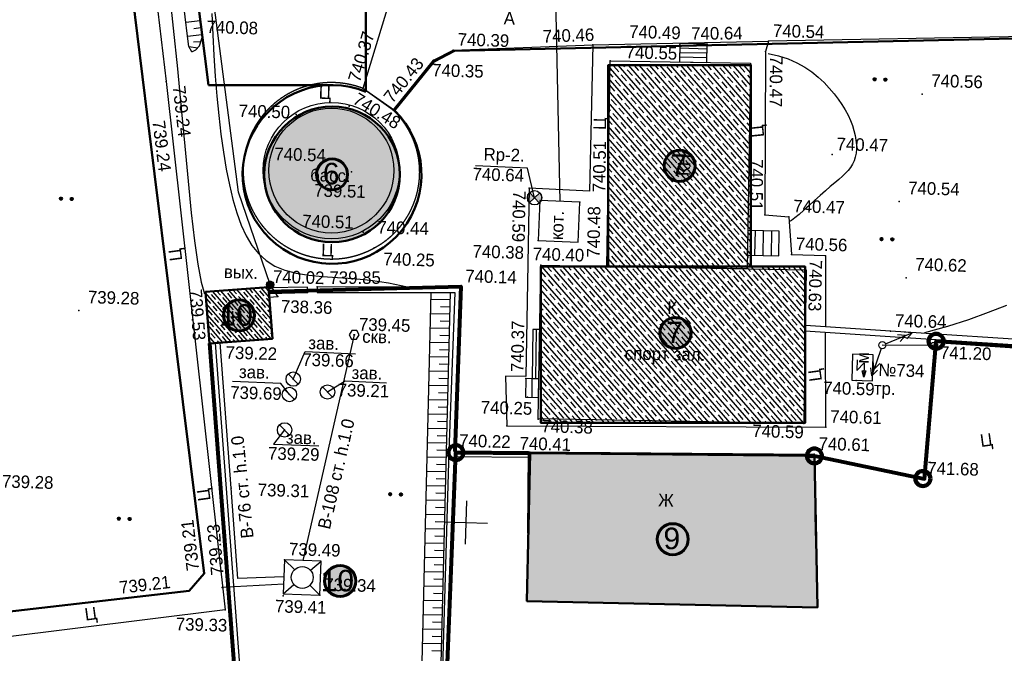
# Model space of a CAD drawing. Header units: millimetres. Extents: x -257011 to 237647566, y 2784933 to 6706507.
# Tile 233 of 256: x 10262422 to 10330901, y 4688121 to 4732218. Entities that reach past the tile are written whole.
import ezdxf

# ---------------------------------------------------------------- set-up
doc = ezdxf.new("R2010")
doc.units = ezdxf.units.MM
doc.header["$LTSCALE"] = 1000
doc.header["$PDMODE"] = 32
doc.header["$PDSIZE"] = 0.3
for name, pattern in [('Д_ТРОТ_ТРУБА', [3, 1.5, -1.5]), ('ДОРОГИ_СТРОЯЩ', [9, 8, -1]), ('Контура низ откосов  Штриховая 0.1-0.5 - - - - - - -', [0.6, 0.1, -0.5]), ('ОТКОС_НИЗ', [1.2, 0.2, -1])]:
    doc.linetypes.add(name, pattern=pattern)
for name, color, linetype in [('(001) Сетка', 92, 'Continuous'), ('(002) Рамка', 7, 'Continuous'), ('(003) Пункты', 7, 'Continuous'), ('(004) Точки рельефа', 7, 'Continuous'), ('(007) Здания', 7, 'Continuous'), ('(011) Колодцы', 7, 'Continuous'), ('(013) Газ', 40, 'ИК_Газопровод -------г--------'), ('(014) Водопровод', 5, 'ИК_Водопровод -------в--------'), ('(016) Кабель', 1, 'Continuous'), ('(022) Возд. Линии', 7, 'Continuous'), ('(025) Дорога', 7, 'Continuous'), ('(027) Гидрография', 7, 'Continuous'), ('(028) Гидротехн.', 7, 'Continuous'), ('(031) Горизонтали', 42, 'Continuous'), ('(035) Откосы', 7, 'Continuous'), ('(036) Растительность', 7, 'Continuous'), ('(040) Ограда', 7, 'Continuous')]:
    doc.layers.add(name, color=color, linetype=linetype)
doc.layers.add('(032) Горизонтали утолщенные', color=32, linetype='Continuous', lineweight=30)
doc.styles.add('BM-431', font='txt')
doc.styles.add('D-431', font='txt', dxfattribs={"width": 2})
doc.styles.add('P-131', font='txt')
doc.styles.add('Roman', font='romans')
doc.styles.add('S', font='txtwr', dxfattribs={"oblique": 15})
doc.styles.get("Standard").update_dxf_attribs({"font": 'ARIALN.TTF'})
doc.linetypes.add('FENCELINE2', pattern='A,6.35,-2.54,[132,ltypeshp.shx,S=2.54,R=0,X=-2.54,Y=0],-2.54,25.4', length=36.83)
doc.linetypes.add('KANALIS_K', pattern='A,1,["<",Standard,S=1.8,R=0,X=-0.9,Y=-0.9],3,-1,["К",Standard,S=1.8,R=0,X=-0.9,Y=-0.9],-1,10', length=16)
doc.linetypes.add('ИК_Водопровод -------в--------', pattern='A,9,-0.6,["В",Standard,S=1.2,R=0,X=0,Y=-0.6],-1.2', length=10.8)
doc.linetypes.add('ИК_Воздушка ------- --------', pattern='A,9,-0.6,["Z",Standard,S=1.2,R=70,X=0.6,Y=-0.65],-1', length=10.6)
doc.linetypes.add('ИК_Газопровод -------г--------', pattern='A,9,-0.6,["Г",Standard,S=1.2,R=0,X=0,Y=-0.6],-1.2', length=10.8)
doc.linetypes.add('ОГРАДА_БЕТ', pattern='A,4,["|",Standard,S=0.8,R=0,X=0,Y=-0.8],4', length=8)
doc.linetypes.add('ПОДПОРНАЯ СТЕНКА', pattern='A,2,["V",Standard,S=1.2,R=0,X=0,Y=-1.2],0.2,["V",Standard,S=0.8,R=0,X=0,Y=-0.8],0.25,["V",Standard,S=0.3,R=0,X=0,Y=-0.3],0.25', length=2.7)
pattern_1 = [(311, (0, -915322.9), (415.09027, 360.832466), []), (311, (-27.05, -915709.7), (415.09027, 360.832466), [550, -275])]

# ---------------------------------------------------------------- blocks, each defined once
blk = doc.blocks.new('I01171')
blk.add_line((-0.722283, 0.697501), (0.702286, -0.69785))
blk.add_circle((0, 0), 1)
at = {"color": 4, "style": 'S', "oblique": 15}
blk.add_attdef('Z', (1.616431, -1.093486), '', height=2, dxfattribs=at)
blk = doc.blocks.new('U295')
at = {"color": 3}
for p, q in [((-0.05, 0.1), (0.05, 0.1)), ((-0.05, 0), (-0.05, 0.1)), ((0.05, 0), (-0.05, 0)), ((0.05, 0.1), (0.05, 0))]:
    blk.add_line(p, q, dxfattribs=at)
blk.add_lwpolyline([(0.7, 0.05), (0.35, 0.656218), (-0.35, 0.656218), (-0.7, 0.05), (-0.35, -0.556218), (0.35, -0.556218)], close=True, dxfattribs=at)
at = {"color": 4, "style": 'S', "oblique": 15}
blk.add_attdef('Z', (1.328051, -0.575141), '', height=2, dxfattribs=at)
blk = doc.blocks.new('tr')
at = {"layer": '(016) Кабель', "color": 0}
for p, q in [((-0.49, 0.96), (-0.51, -0.54)), ((-0.51, -0.54), (0.51, 0.54)), ((0.51, 0.54), (0.48, -1.46)), ((0.48, -1.46), (0.24, -0.55)), ((0.24, -0.55), (0.74, -0.56)), ((0.74, -0.56), (0.48, -1.46))]:
    blk.add_line(p, q, dxfattribs=at)
blk = doc.blocks.new('STOLB')
at = {"layer": '(022) Возд. Линии'}
blk.add_circle((0, 0), 0.25, dxfattribs=at)
blk = doc.blocks.new('strela1')
at = {"layer": '(022) Возд. Линии'}
for p, q in [((-2, 0), (-1.5, 0.25)), ((0, 0), (-2, 0)), ((-2, 0), (-1.5, -0.25)), ((-1.5, 0), (-1, 0.25)), ((-1.5, 0), (-1, -0.25))]:
    blk.add_line(p, q, dxfattribs=at)
blk = doc.blocks.new('strela2')
at = {"layer": '(022) Возд. Линии'}
for p, q in [((0, 0), (2, 0)), ((1.5, 0), (1, 0.25)), ((1.5, 0), (1, -0.25)), ((2, 0), (1.5, 0.25)), ((2, 0), (1.5, -0.25))]:
    blk.add_line(p, q, dxfattribs=at)
blk = doc.blocks.new('*U1762')
at = {"layer": '(022) Возд. Линии'}
for name, p, rotation in [('strela2', (0.228, 0.102), 24.07915004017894), ('strela1', (-0.075, -0.241), 72.66695852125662)]:
    blk.add_blockref(name, p, dxfattribs=dict(at, rotation=rotation))
blk = doc.blocks.new('I00110')
h = blk.add_hatch(color=7)
edge = h.paths.add_edge_path()
edge.add_line((0, 0), (-0.71, 0.71))
edge.add_arc((0, 0), 1, 135, 225)
edge.add_line((-0.71, -0.71), (0, 0))
edge = h.paths.add_edge_path()
edge.add_line((0, 0), (0.71, -0.71))
edge.add_arc((0, 0), 1, 315, 405)
edge.add_line((0.71, 0.71), (0, 0))
at = {"color": 7}
for points in [[(0, 0), (-0.71, 0.71, 0.414214), (-0.71, -0.71)], [(0, 0), (0.71, -0.71, 0.414214), (0.71, 0.71)]]:
    blk.add_lwpolyline(points, format="xyb", close=True, dxfattribs=at)
blk.add_lwpolyline([(0.02, 0), (0.02, 0)], dxfattribs=at)
blk.add_circle((0, 0), 1)
at = {"color": 4, "linetype": 'Continuous', "style": 'S', "oblique": 15}
blk.add_attdef('G', (1.38, 0.22), '', height=2, dxfattribs=at)
at = {"color": 4, "style": 'S', "oblique": 15}
blk.add_attdef('Z', (1.48, -2.3), '', height=2, dxfattribs=at)
blk = doc.blocks.new('*X145')
at = {"color": 0}
for p, q in [((9.88, 5.48), (10.11, 5.48)), ((9.94, 5.49), (10.05, 5.49)), ((9.5, 5.08), (10.49, 5.08)), ((9.5, 5.07), (10.49, 5.07)), ((9.5, 5.06), (10.49, 5.06)), ((9.5, 5.05), (10.49, 5.05)), ((9.5, 5.04), (10.49, 5.04)), ((9.5, 5.03), (10.49, 5.03)), ((9.5, 5.02), (10.5, 5.02)), ((9.5, 5.01), (10.5, 5.01)), ((9.5, 5), (10.5, 5)), ((9.5, 4.99), (10.5, 4.99)), ((9.5, 4.98), (10.5, 4.98)), ((9.5, 4.97), (10.5, 4.97)), ((9.5, 4.96), (10.49, 4.96)), ((9.5, 4.95), (10.49, 4.95)), ((9.5, 4.94), (10.49, 4.94)), ((9.5, 4.93), (10.49, 4.93)), ((9.5, 4.92), (10.49, 4.92)), ((9.5, 4.91), (10.49, 4.91)), ((9.5, 4.9), (10.49, 4.9)), ((9.51, 5.12), (10.48, 5.12)), ((9.51, 5.11), (10.48, 5.11)), ((9.51, 5.1), (10.48, 5.1)), ((9.51, 5.09), (10.49, 5.09)), ((9.51, 4.89), (10.49, 4.89)), ((9.51, 4.88), (10.48, 4.88)), ((9.51, 4.87), (10.48, 4.87)), ((9.51, 4.86), (10.48, 4.86)), ((9.52, 5.16), (10.47, 5.16)), ((9.52, 5.15), (10.47, 5.15)), ((9.52, 5.14), (10.47, 5.14)), ((9.52, 5.13), (10.48, 5.13)), ((9.52, 4.85), (10.48, 4.85)), ((9.52, 4.84), (10.47, 4.84)), ((9.52, 4.83), (10.47, 4.83)), ((9.53, 5.18), (10.46, 5.18)), ((9.53, 5.17), (10.46, 5.17)), ((9.53, 4.82), (10.47, 4.82)), ((9.53, 4.81), (10.46, 4.81)), ((9.53, 4.8), (10.46, 4.8)), ((9.54, 5.2), (10.45, 5.2)), ((9.54, 5.19), (10.46, 5.19)), ((9.54, 4.79), (10.45, 4.79)), ((9.54, 4.78), (10.45, 4.78)), ((9.55, 5.22), (10.44, 5.22)), ((9.55, 5.21), (10.45, 5.21)), ((9.55, 4.77), (10.44, 4.77)), ((9.55, 4.76), (10.44, 4.76)), ((9.56, 5.24), (10.43, 5.24)), ((9.56, 5.23), (10.44, 5.23)), ((9.56, 4.75), (10.43, 4.75)), ((9.56, 4.74), (10.43, 4.74)), ((9.57, 5.26), (10.42, 5.26)), ((9.57, 5.25), (10.43, 5.25)), ((9.57, 4.73), (10.42, 4.73)), ((9.58, 5.27), (10.41, 5.27)), ((9.58, 4.72), (10.41, 4.72)), ((9.58, 4.71), (10.41, 4.71)), ((9.59, 5.29), (10.4, 5.29)), ((9.59, 5.28), (10.41, 5.28)), ((9.59, 4.7), (10.4, 4.7)), ((9.6, 5.3), (10.39, 5.3)), ((9.6, 4.69), (10.39, 4.69)), ((9.61, 5.31), (10.38, 5.31)), ((9.61, 4.68), (10.39, 4.68)), ((9.61, 4.67), (10.38, 4.67)), ((9.62, 5.32), (10.37, 5.32)), ((9.62, 4.66), (10.37, 4.66)), ((9.63, 5.33), (10.37, 5.33)), ((9.63, 4.65), (10.36, 4.65)), ((9.64, 5.34), (10.36, 5.34)), ((9.64, 4.64), (10.35, 4.64)), ((9.65, 5.35), (10.35, 5.35)), ((9.65, 4.63), (10.34, 4.63)), ((9.66, 5.36), (10.34, 5.36)), ((9.66, 4.62), (10.33, 4.62)), ((9.67, 5.37), (10.32, 5.37)), ((9.67, 4.61), (10.32, 4.61)), ((9.68, 5.38), (10.31, 5.38)), ((9.69, 5.39), (10.3, 5.39)), ((9.69, 4.6), (10.31, 4.6)), ((9.7, 4.59), (10.29, 4.59)), ((9.71, 5.4), (10.29, 5.4)), ((9.71, 4.58), (10.28, 4.58)), ((9.72, 5.41), (10.27, 5.41)), ((9.73, 4.57), (10.26, 4.57)), ((9.74, 5.42), (10.26, 5.42)), ((9.75, 5.43), (10.24, 5.43)), ((9.75, 4.56), (10.25, 4.56)), ((9.76, 4.55), (10.23, 4.55)), ((9.77, 5.44), (10.22, 5.44)), ((9.78, 4.54), (10.21, 4.54)), ((9.79, 5.45), (10.2, 5.45)), ((9.81, 4.53), (10.18, 4.53)), ((9.82, 5.46), (10.18, 5.46)), ((9.83, 4.52), (10.16, 4.52)), ((9.85, 5.47), (10.15, 5.47)), ((9.87, 4.51), (10.12, 4.51)), ((9.91, 4.5), (10.08, 4.5))]:
    blk.add_line(p, q, dxfattribs=at)
blk = doc.blocks.new('I01070')
at = {"color": 0}
blk.add_circle((0.05, 0.03), 0.5, dxfattribs=at)
blk.add_blockref('*X145', (-9.95, -4.96), dxfattribs=at)
blk = doc.blocks.new('*X70')
at = {"color": 0}
for p, q in [((1.8, 2.04), (2.2, 2.04)), ((1.8, 2.03), (2.2, 2.03)), ((1.8, 2.02), (2.2, 2.02)), ((1.8, 2.01), (2.2, 2.01)), ((1.8, 2), (2.2, 2)), ((1.8, 1.99), (2.2, 1.99)), ((1.8, 1.98), (2.2, 1.98)), ((1.8, 1.97), (2.2, 1.97)), ((1.8, 1.96), (2.2, 1.96)), ((1.81, 2.07), (2.19, 2.07)), ((1.81, 2.06), (2.19, 2.06)), ((1.81, 2.05), (2.19, 2.05)), ((1.81, 1.95), (2.19, 1.95)), ((1.81, 1.94), (2.19, 1.94)), ((1.81, 1.93), (2.19, 1.93)), ((1.82, 2.09), (2.18, 2.09)), ((1.82, 2.08), (2.18, 2.08)), ((1.82, 1.92), (2.18, 1.92)), ((1.82, 1.91), (2.18, 1.91)), ((1.83, 2.11), (2.17, 2.11)), ((1.83, 2.1), (2.17, 2.1)), ((1.83, 1.9), (2.17, 1.9)), ((1.83, 1.89), (2.17, 1.89)), ((1.84, 2.12), (2.16, 2.12)), ((1.84, 1.88), (2.16, 1.88)), ((1.85, 2.13), (2.15, 2.13)), ((1.85, 1.87), (2.15, 1.87)), ((1.86, 2.14), (2.14, 2.14)), ((1.86, 1.86), (2.14, 1.86)), ((1.87, 2.15), (2.13, 2.15)), ((1.87, 1.85), (2.13, 1.85)), ((1.88, 2.16), (2.12, 2.16)), ((1.88, 1.84), (2.12, 1.84)), ((1.9, 2.17), (2.11, 2.17)), ((1.9, 1.83), (2.11, 1.83)), ((1.91, 2.18), (2.09, 2.18)), ((1.91, 1.82), (2.09, 1.82)), ((1.94, 2.19), (2.06, 2.19)), ((1.94, 1.81), (2.06, 1.81))]:
    blk.add_line(p, q, dxfattribs=at)
blk = doc.blocks.new('I04100')
blk.add_circle((0, 0), 0.2)
blk.add_blockref('*X70', (-2, -2))
blk = doc.blocks.new('Setka')
at = {"layer": '(001) Сетка'}
for p, q in [((0, 1.5), (0, -1.5)), ((-1.5, 0), (1.5, 0))]:
    blk.add_line(p, q, dxfattribs=at)
blk = doc.blocks.new('kjvklglhl')
at = {"layer": '(004) Точки рельефа'}
blk.add_lwpolyline([(343.958, 447.537), (343.404, 449.591), (339.791, 449.631)], dxfattribs=at)
for p in [(359.915, 458.878), (347.714, 458.292), (353.749, 458.453), (355.654, 458.564), (359.729, 458.16), (320.534, 458.04), (338.021, 457.657), (336.672, 456.912), (348.951, 457.217), (370.712, 455.511), (318.108, 454.899), (331.811, 454.811), (330.891, 453.542), (333.962, 453.359), (327.22, 452.858), (316.881, 452.353), (364.563, 451.12), (331.176, 448.981), (325.065, 448.539), (343.552, 448.203), (369.312, 447.999), (343.958, 447.537), (347.11, 447.324), (360.008, 446.807), (361.679, 446.715), (327.565, 444.715), (332.114, 444.815), (344.297, 444.574), (361.928, 444.097), (364.287, 444.056), (332.906, 443.73), (344.521, 442.851), (349.121, 442.916), (369.953, 442.703), (339.009, 441.211), (321.314, 440.345), (325.64, 440.796), (325.744, 440.975), (329.028, 440.916), (326.312, 440.162), (312.501, 438.805), (368.969, 438.952), (331.708, 437.648), (372.018, 438.03), (321.64, 436.763), (343.7, 434.946), (366.684, 435.457), (327.529, 434.451), (329.937, 433.62), (343.857, 433.658), (327.298, 433.372), (344.645, 432.152), (363.113, 432.368), (364.657, 432.152), (342.476, 431.613), (327.029, 430.897), (363.898, 430.241), (338.903, 429.757), (371.503, 428.751), (323.438, 426.735), (327.288, 421.869), (321.731, 420.742), (322.991, 419.818), (320.719, 419.528), (327.264, 419.364), (329.811, 419.476), (323.251, 418.267)]:
    blk.add_point(p, dxfattribs=at)
at = {"layer": '(007) Здания'}
for points in [[(348.956, 457.212), (358.705, 457.324), (358.87, 443.017), (349.121, 442.904)], [(347.11, 447.324), (344.323, 447.35), (344.297, 444.569), (347.084, 444.543)], [(344.521, 442.851), (362.992, 443.064), (363.116, 432.368), (344.645, 432.155)], [(325.64, 440.796), (321.267, 440.34), (321.64, 436.763), (326.013, 437.219)]]:
    blk.add_lwpolyline(points, close=True, dxfattribs=at)
for points in [[(329.028, 440.916), (329.04, 440.516)], [(329.04, 440.516), (338.605, 440.799), (338.503, 429.759), (338.464, 406.678)], [(380.363, 438.524), (368.969, 438.952), (363.048, 439.174)], [(321.64, 436.763), (324.695, 407.444)], [(344.146, 424.2), (344.037, 429.856), (363.898, 430.241), (364.117, 424.587)], [(344.037, 429.856), (338.903, 429.757)]]:
    blk.add_lwpolyline(points, dxfattribs=at)
at = {"layer": '(011) Колодцы'}
for points in [[(327.529, 434.451), (328.301, 436.388), (331.821, 436.33)], [(327.298, 433.372), (326.679, 434.129), (323.325, 434.169)], [(329.937, 433.62), (331.142, 434.439), (334.028, 434.371)], [(327.029, 430.897), (326.298, 429.882), (329.448, 429.851)]]:
    blk.add_lwpolyline(points, dxfattribs=at)
at = {"layer": '(013) Газ', "linetype": 'ИК_Воздушка ------- --------', "ltscale": 0.5, "flags": 128}
blk.add_lwpolyline([(292.909, 529.889), (292.062, 534.008), (300.797, 535.523), (378.045, 536.01), (380.152, 536.01), (380.512, 520.117), (378.614, 520.082), (373.886, 519.972), (374, 516.282), (339.283, 515.209), (339.606, 502.365), (340.619, 488.79), (341.059, 475.484), (341.059, 475.484), (344.329, 475.58), (345.717, 447.337), (345.717, 447.337)], dxfattribs=at)
at = {"layer": '(014) Водопровод', "ltscale": 0.5, "flags": 128}
for points in [[(325.711, 440.112), (326.312, 440.162), (325.744, 440.975), (323.361, 447.342), (313.499, 509.603), (261.079, 502.552), (256.511, 532.162)], [(331.683, 437.648), (328.561, 421.856)], [(327.277, 420.685), (324.064, 420.477), (323.438, 426.735), (322.385, 436.841)], [(327.272, 420.167), (322.991, 419.818)]]:
    blk.add_lwpolyline(points, dxfattribs=at)
at = {"layer": '(016) Кабель', "color": 0}
blk.add_lwpolyline([(366.363, 435.467), (367.812, 435.467), (367.812, 435.467), (367.812, 437.282), (366.363, 437.282), (366.363, 435.467)], close=True, dxfattribs=at)
at = {"layer": '(022) Возд. Линии'}
blk.add_lwpolyline([(372.018, 438.03), (368.423, 437.961)], dxfattribs=at)
at = {"layer": '(025) Дорога', "linetype": 'Д_ТРОТ_ТРУБА', "flags": 128}
blk.add_lwpolyline([(269.368, 515.247), (270.684, 506.001), (279.473, 507.345), (281.553, 506.423), (308.542, 510.883), (312.531, 513.649), (318.524, 513.838), (330.524, 514.19), (333.406, 460.634), (331.811, 454.811, 1.56758), (332.906, 443.73, 0.509364), (333.962, 453.359), (336.672, 456.912), (338.021, 457.657), (347.714, 458.292), (347.773, 448.108), (343.552, 448.203), (343.703, 435.09)], format="xyb", dxfattribs=at)
for points in [[(323.251, 418.267), (300.714, 414.809), (283.138, 412.485), (281.122, 413.564), (275.085, 449.451), (270.84, 474.617), (267.554, 498.57), (282.371, 501.061), (308.67, 505.056), (310.788, 503.765), (314.781, 477.717), (318.108, 454.899), (323.251, 418.267)], [(321.731, 420.742), (316.881, 452.353), (313.048, 477.771), (309.058, 502.896), (307.912, 503.399), (283.734, 499.451), (269.193, 497.303), (272.561, 474.353), (276.62, 450.413), (282.198, 415.2), (283.437, 414.157), (320.719, 419.528), (321.731, 420.742)], [(400.149, 460.773), (359.915, 458.878), (359.729, 458.16), (360.008, 446.807), (361.679, 446.715), (361.928, 444.097), (364.287, 444.097), (364.441, 439.128)], [(343.699, 435.09), (342.281, 435.074), (342.476, 431.613), (364.657, 432.152), (364.453, 438.721)]]:
    blk.add_lwpolyline(points, dxfattribs=at)
at = {"layer": '(025) Дорога', "linetype": 'Контура низ откосов  Штриховая 0.1-0.5 - - - - - - -'}
for points in [[(347.714, 458.292), (359.915, 458.878)], [(333.962, 453.359), (331.811, 454.811)]]:
    blk.add_lwpolyline(points, dxfattribs=at)
at = {"layer": '(025) Дорога', "linetype": 'Д_ТРОТ_ТРУБА', "ltscale": 10000, "flags": 128}
for points in [[(355.654, 458.564), (353.753, 458.542), (353.768, 457.267), (355.668, 457.289)], [(361.054, 443.982), (361.034, 445.701), (358.84, 445.676), (358.86, 443.957)], [(344.103, 438.373), (344.142, 434.951), (344.612, 434.956), (344.573, 438.378)], [(343.7, 434.946), (343.715, 433.647), (344.627, 433.657), (344.612, 434.956)]]:
    blk.add_lwpolyline(points, close=True, dxfattribs=at)
for points in [[(353.756, 458.242), (355.657, 458.242)], [(355.661, 457.927), (353.76, 457.905)], [(355.665, 457.609), (353.764, 457.609)], [(359.392, 443.963), (359.372, 445.682)], [(359.957, 443.969), (359.937, 445.688)], [(360.532, 443.976), (360.512, 445.695)], [(344.338, 438.375), (344.377, 434.953)], [(344.171, 433.652), (344.156, 434.951)]]:
    blk.add_lwpolyline(points, dxfattribs=at)
at = {"layer": '(027) Гидрография', "color": 3}
blk.add_circle((329.784, 449.03), 4.344, dxfattribs=at)
at = {"layer": '(028) Гидротехн.'}
blk.add_lwpolyline([(327.288, 421.869), (327.265, 419.501), (329.811, 419.476), (329.834, 421.844)], close=True, dxfattribs=at)
for points in [[(327.288, 421.869), (327.998, 421.196)], [(329.112, 421.185), (329.834, 421.844)], [(327.265, 419.501), (327.987, 420.16)], [(329.811, 419.476), (329.101, 420.149)]]:
    blk.add_lwpolyline(points, dxfattribs=at)
at = {"layer": '(028) Гидротехн.', "ltscale": 0.8}
blk.add_circle((329.784, 449.03), 4.744, dxfattribs=at)
at = {"layer": '(028) Гидротехн.'}
blk.add_circle((328.55, 420.672), 0.761, dxfattribs=at)
at = {"layer": '(031) Горизонтали', "flags": 128}
for points in [[(313.557, 491.606), (313.93, 489.34), (314.314, 486.931), (314.708, 484.393), (315.113, 481.742), (315.531, 478.995), (315.96, 476.168), (316.397, 473.28), (316.836, 470.352), (317.272, 467.403), (317.699, 464.454), (318.114, 461.525), (318.509, 458.637), (318.88, 455.809), (319.223, 453.066), (319.542, 450.453), (319.841, 448.017), (320.125, 445.808), (320.399, 443.873), (320.666, 442.262), (320.933, 441.022), (321.202, 440.203)], [(359.91, 458.021), (360.643, 457.887), (361.313, 457.692), (361.924, 457.445), (362.481, 457.155), (362.987, 456.831), (363.445, 456.481), (363.86, 456.114), (364.235, 455.739), (364.574, 455.363), (364.878, 454.99), (365.148, 454.618), (365.386, 454.251), (365.592, 453.888), (365.768, 453.53), (365.915, 453.179), (366.034, 452.836), (366.126, 452.5), (366.191, 452.174), (366.229, 451.859), (366.239, 451.557), (366.222, 451.267), (366.176, 450.992), (366.103, 450.734), (366.002, 450.492), (365.873, 450.267), (365.715, 450.054), (365.528, 449.844), (365.313, 449.631), (365.069, 449.406), (364.796, 449.164), (364.494, 448.896), (364.164, 448.595), (363.806, 448.258), (363.434, 447.9), (363.063, 447.54), (362.706, 447.197), (362.379, 446.89), (362.096, 446.638), (361.872, 446.459), (361.722, 446.374)], [(371.362, 438.931), (372.932, 439.407), (374.384, 439.921), (375.734, 440.457), (376.995, 440.997)]]:
    blk.add_lwpolyline(points, dxfattribs=at)
at = {"layer": '(032) Горизонтали утолщенные'}
blk.add_lwpolyline([(321.168, 459.718), (321.275, 458.252), (321.392, 456.8), (321.525, 455.375), (321.676, 453.984), (321.845, 452.637), (322.033, 451.341), (322.24, 450.104), (322.468, 448.933), (322.718, 447.837), (322.99, 446.822), (323.286, 445.896), (323.614, 445.061), (323.982, 444.317), (324.399, 443.666), (324.874, 443.109), (325.416, 442.645), (326.033, 442.278), (326.734, 442.006), (327.526, 441.827), (328.406, 441.719), (329.37, 441.655), (330.414, 441.611), (331.533, 441.56), (332.723, 441.475), (333.979, 441.331), (335.298, 441.101)], dxfattribs=at)
at = {"layer": '(035) Откосы'}
for p, q in [((319.368, 459.078), (320.357, 459.225)), ((319.516, 458.089), (320.505, 458.237)), ((319.936, 458.657), (320.431, 458.731)), ((319.951, 457.722), (320.456, 457.749)), ((319.619, 457.386), (320.247, 457.309)), ((336.957, 440.287), (338.304, 440.291)), ((337.632, 439.79), (338.306, 439.792)), ((336.961, 439.289), (338.307, 439.293)), ((336.964, 438.291), (338.31, 438.295)), ((337.635, 438.792), (338.308, 438.794)), ((337.639, 437.794), (338.311, 437.796)), ((336.968, 437.293), (338.312, 437.297)), ((336.971, 436.295), (338.315, 436.298)), ((337.642, 436.796), (338.314, 436.798)), ((337.645, 435.798), (338.317, 435.799)), ((336.975, 435.297), (338.318, 435.3)), ((336.978, 434.299), (338.321, 434.302)), ((337.648, 434.799), (338.319, 434.801)), ((337.651, 433.801), (338.322, 433.803)), ((336.981, 433.3), (338.323, 433.304)), ((337.654, 432.803), (338.325, 432.805)), ((336.985, 432.302), (338.326, 432.306)), ((337.657, 431.805), (338.328, 431.807)), ((336.988, 431.304), (338.329, 431.308)), ((337.66, 430.807), (338.33, 430.809)), ((336.992, 430.306), (338.332, 430.31)), ((337.663, 429.809), (338.333, 429.811)), ((336.995, 429.308), (338.334, 429.312)), ((337.666, 428.811), (338.336, 428.813)), ((336.999, 428.31), (338.337, 428.314)), ((337.002, 427.312), (338.34, 427.316)), ((337.669, 427.813), (338.339, 427.815)), ((337.672, 426.815), (338.341, 426.816)), ((337.005, 426.314), (338.343, 426.317)), ((337.009, 425.316), (338.345, 425.319)), ((337.676, 425.817), (338.344, 425.818)), ((337.679, 424.818), (338.347, 424.82)), ((337.012, 424.318), (338.348, 424.321)), ((337.016, 423.319), (338.351, 423.323)), ((337.682, 423.82), (338.35, 423.822)), ((337.685, 422.822), (338.352, 422.824)), ((337.019, 422.321), (338.354, 422.325)), ((337.022, 421.323), (338.356, 421.327)), ((337.688, 421.824), (338.355, 421.826)), ((337.691, 420.826), (338.358, 420.828)), ((337.026, 420.325), (338.359, 420.329)), ((337.694, 419.828), (338.361, 419.83)), ((337.029, 419.327), (338.362, 419.331)), ((337.697, 418.83), (338.363, 418.832)), ((337.033, 418.329), (338.365, 418.333)), ((337.7, 417.832), (338.366, 417.834)), ((337.036, 417.331), (338.367, 417.334)), ((337.703, 416.834), (338.369, 416.835)), ((337.04, 416.333), (338.37, 416.336)), ((337.706, 415.835), (338.372, 415.837))]:
    blk.add_line(p, q, dxfattribs=at)
for points in [[(319.844, 457.028), (320.125, 457.17), (320.377, 457.458), (320.534, 458.04), (317.903, 475.66), (312.574, 506.915), (312.192, 507.383), (311.596, 507.687), (310.502, 508.023), (284.392, 504.328), (278.337, 503.244), (265.243, 500.775), (264.939, 500.462), (264.803, 499.989), (265.706, 495.765), (268.865, 477.481), (274.213, 445.131), (280.153, 409.582)], [(325.076, 407.654), (337.67, 406.977), (337.949, 407.013), (338.153, 407.078), (338.344, 407.243), (338.394, 407.553), (338.303, 440.79)]]:
    blk.add_lwpolyline(points, dxfattribs=at)
at = {"layer": '(035) Откосы', "linetype": 'ОТКОС_НИЗ'}
for points in [[(319.844, 457.028), (319.619, 457.386), (319.514, 458.099), (316.916, 475.502), (311.633, 506.487), (311.551, 506.587), (311.219, 506.757), (310.421, 507.002), (284.551, 503.341), (278.518, 502.26), (265.85, 499.872), (266.688, 495.955), (269.851, 477.647), (275.2, 445.294), (281.12, 409.861), (281.136, 409.822), (281.351, 409.621), (310.666, 409.479), (317.618, 409.281), (323.511, 408.859), (324.497, 408.587)], [(325.014, 408.249), (327.245, 408.218), (329.485, 408.186), (336.47, 407.881), (336.707, 407.881), (336.911, 408.062), (337.054, 408.341), (337.062, 409.655), (336.956, 440.75)]]:
    blk.add_lwpolyline(points, dxfattribs=at)
at = {"layer": '(035) Откосы', "linetype": 'ПОДПОРНАЯ СТЕНКА', "ltscale": 0.5, "flags": 128}
blk.add_lwpolyline([(372.091, 438.434), (371.503, 428.751), (371.503, 428.751)], dxfattribs=at)
at = {"layer": '(040) Ограда', "linetype": 'ОГРАДА_БЕТ', "ltscale": 0.5, "flags": 128}
for points in [[(329.028, 440.916), (339.009, 441.211), (338.903, 429.757), (338.864, 406.255), (338.864, 406.255)], [(328.35, 440.881), (325.645, 440.744)], [(328.371, 440.482), (325.665, 440.344)], [(328.371, 440.482), (328.35, 440.881)], [(380.348, 438.124), (368.954, 438.552), (363.033, 438.774)], [(322.037, 436.805), (325.1, 407.422)], [(344.044, 429.456), (338.911, 429.357)]]:
    blk.add_lwpolyline(points, dxfattribs=at)
at = {"layer": '(001) Сетка'}
blk.add_blockref('Setka', (339.817, 424.81), dxfattribs=at)
at = {"layer": '(003) Пункты', "xscale": 0.5, "yscale": 0.5, "zscale": 0.5}
blk.add_blockref('I00110', (343.958, 447.537), dxfattribs=at)
at = {"layer": '(011) Колодцы', "xscale": 0.5, "yscale": 0.5, "zscale": 0.5}
for p in [(327.534, 434.451), (327.303, 433.372), (329.942, 433.62), (327.034, 430.897)]:
    blk.add_blockref('I01171', p, dxfattribs=at)
at = {"layer": '(014) Водопровод', "color": 0, "linetype": 'Continuous', "xscale": 0.5, "yscale": 0.5, "zscale": 0.5}
blk.add_blockref('I01070', (325.719, 440.955), dxfattribs=at)
at = {"layer": '(016) Кабель', "color": 0, "linetype": 'ByBlock', "xscale": 0.5, "yscale": 0.5, "zscale": 0.5}
blk.add_blockref('tr', (366.95, 436.421), dxfattribs=at)
at = {"layer": '(022) Возд. Линии'}
for name, p in [('*U1762', (368.423, 437.961)), ('STOLB', (372.018, 438.03)), ('STOLB', (368.423, 437.961))]:
    blk.add_blockref(name, p, dxfattribs=at)
at = {"layer": '(028) Гидротехн.', "xscale": 0.5, "yscale": 0.5, "zscale": 0.5}
blk.add_blockref('U295', (331.683, 437.623), dxfattribs=at)
at = {"layer": '(036) Растительность', "linetype": 'Continuous', "xscale": 0.5, "yscale": 0.5, "zscale": 0.5}
for p in [(367.366, 456.447), (368.116, 456.447), (311.034, 446.556), (311.784, 446.556), (368.161, 445.346), (368.911, 445.346), (334.499, 426.643), (335.249, 426.643), (315.685, 424.406), (316.435, 424.406)]:
    blk.add_blockref('I04100', p, dxfattribs=at)
at = {"layer": '(003) Пункты', "style": 'BM-431'}
blk.add_text('Rp-2.', height=0.875, dxfattribs=at).set_placement((340.33, 450.034))
at = {"layer": '(004) Точки рельефа', "style": 'D-431'}
for s, p in [('740.49', (350.212, 458.849)), ('740.54', (360.202, 459.193)), ('740.08', (320.821, 458.355)), ('740.39', (338.309, 457.972)), ('740.55', (350.01, 457.42)), ('740.56', (371.312, 456.031)), ('740.35', (336.59, 455.785)), ('740.50', (323.22, 452.574)), ('740.47', (364.85, 451.435)), ('740.54', (325.786, 449.647)), ('740.64', (339.601, 448.631)), ('740.54', (369.912, 448.519)), ('739.51', (328.626, 447.193)), ('740.47', (361.967, 447.03)), ('740.51', (327.852, 445.03)), ('740.44', (333.087, 444.747)), ('740.56', (362.216, 444.412)), ('740.38', (339.75, 443.258)), ('740.40', (343.943, 443.196)), ('740.62', (370.553, 443.223)), ('740.25', (333.558, 442.557)), ('740.14', (339.296, 441.526)), ('740.02', (325.927, 441.111)), ('739.28', (313.101, 439.325)), ('738.36', (326.536, 439.054)), ('740.64', (369.257, 439.267)), ('739.45', (331.996, 437.963)), ('741.20', (372.446, 437.131)), ('739.22', (322.783, 435.737)), ('739.66', (328.127, 435.395)), ('740.59', (364.395, 434.447)), ('739.21', (330.647, 433.355)), ('739.69', (323.181, 432.97)), ('740.25', (340.63, 432.43)), ('740.61', (364.944, 432.467)), ('740.38', (344.877, 431.234)), ('740.59', (359.55, 431.319)), ('740.61', (364.185, 430.556)), ('740.22', (339.191, 430.072)), ('740.41', (343.398, 429.994)), ('739.29', (325.928, 428.809)), ('741.68', (371.791, 429.066)), ('739.28', (307.488, 426.34)), ('739.31', (325.285, 426.248)), ('739.49', (327.576, 422.184)), ('739.34', (330.098, 419.791)), ('739.41', (326.712, 418.189)), ('739.33', (319.851, 416.753))]:
    blk.add_text(s, height=0.875, dxfattribs=at).set_placement(p)
for s, rotation, p in [('740.64', 2.20426, (354.54, 458.83)), ('740.37', 74.68071, (331.583, 455.172)), ('740.46', 3.74851, (344.242, 458.343)), ('740.47', 270.99436, (360.049, 457.878)), ('740.43', 52.65366, (333.886, 453.779)), ('739.24', 277.98174, (318.582, 454.58)), ('740.48', 329.7909, (331.061, 453.797)), ('739.24', 278.72273, (317.236, 452.116)), ('740.51', 90.48593, (348.855, 448.04)), ('740.51', 271.40932, (358.888, 450.65)), ('740.59', 270.48085, (342.45, 447.993)), ('740.48', 90.66079, (348.595, 443.495)), ('740.63', 270.25951, (363.203, 443.76)), ('739.85', 1.69528, (329.863, 441.141)), ('739.53', 275.95047, (320.133, 440.476)), ('740.37', 90.59032, (343.525, 435.378)), ('739.21', 98.32532, (321.377, 420.981)), ('739.23', 96.42726, (323.085, 420.698)), ('739.21', 8.19894, (315.909, 419.17))]:
    blk.add_text(s, height=0.875, rotation=rotation, dxfattribs=at).set_placement(p)
at = {"layer": '(007) Здания', "color": 0, "style": 'P-131'}
for s, rotation, p in [('КН', 90, (354.714, 449.341)), ('К', 1, (353.41, 439.703))]:
    blk.add_text(s, height=0.88, rotation=rotation, dxfattribs=at).set_placement(p)
at = {"layer": '(007) Здания', "color": 0, "linetype": 'Continuous'}
for s, rotation, style, p in [('кот.', 89.46258, 'BM-431', (346.012, 444.639)), ('Н', 5.18618, 'P-131', (323.108, 438.168))]:
    blk.add_text(s, height=0.88, rotation=rotation, dxfattribs=dict(at, style=style)).set_placement(p)
at = {"layer": '(007) Здания', "color": 0, "style": 'P-131'}
blk.add_text('Ж', height=0.88, dxfattribs=at).set_placement((353.144, 426.31))
at = {"layer": '(007) Здания', "color": 0, "insert": (350.527, 437.338), "char_height": 0.88, "width": 9.38935, "attachment_point": 1, "rotation": 0.66079, "style": 'BM-431'}
blk.add_mtext('спорт зал.', dxfattribs=at)
at = {"layer": '(011) Колодцы', "style": 'BM-431'}
for p in [(328.515, 436.569), (323.752, 434.424), (331.581, 434.581), (327.143, 429.949)]:
    blk.add_text('зав.', height=0.875, dxfattribs=at).set_placement(p)
at = {"layer": '(014) Водопровод', "color": 0, "linetype": 'Continuous', "style": 'BM-431'}
blk.add_text('вых.', height=0.875, dxfattribs=at).set_placement((322.509, 441.348))
for s, rotation, p in [('В-108 ст. h.1.0', 78.81652, (330.373, 424.018)), ('В-76 ст. h.1.0', 97.32473, (325.094, 423.336))]:
    blk.add_text(s, height=0.875, rotation=rotation, dxfattribs=at).set_placement(p)
at = {"layer": '(016) Кабель', "color": 0}
for s, rotation, style, p in [('м', 90.6373, 'P-131', (367.518, 436.644)), ('№734', 0.03811, 'D-431', (368.194, 435.806))]:
    blk.add_text(s, height=0.875, rotation=rotation, dxfattribs=dict(at, style=style)).set_placement(p)
at = {"layer": '(016) Кабель', "color": 0, "style": 'BM-431'}
blk.add_text('тр.', height=0.875, dxfattribs=at).set_placement((367.919, 434.514))
at = {"layer": '(025) Дорога', "linetype": 'ДОРОГИ_СТРОЯЩ', "style": 'BM-431'}
for s, p in [('A', (341.466, 459.54)), ('Ц', (328.748, 454.003)), ('Ц', (329.228, 443.058))]:
    blk.add_text(s, height=0.875, dxfattribs=at).set_placement(p)
for rotation, p in [(90.84703, (348.792, 452.392)), (97.55314, (359.81, 452.227)), (99.38237, (319.595, 442.506)), (99.38237, (364.301, 435.381)), (9.38237, (375.482, 431.066)), (99.38237, (322.032, 425.864)), (9.38237, (313.566, 417.236))]:
    blk.add_text('Ц', height=0.875, rotation=rotation, dxfattribs=at).set_placement(p)
at = {"layer": '(027) Гидрография', "color": 0, "style": 'D-431'}
blk.add_text('басс.', height=0.875, dxfattribs=at).set_placement((328.312, 448.258))
at = {"layer": '(028) Гидротехн.', "style": 'BM-431'}
blk.add_text('скв.', height=0.875, dxfattribs=at).set_placement((332.249, 437.12))

msp = doc.modelspace()

# ---------------------------------------------------------------- hatches: boundary and pattern name
at = {"linetype": 'KANALIS_K', "ltscale": 1000}
h = msp.add_hatch(dxfattribs=at)
h.set_pattern_fill('JIS_STN_1E', color=252, scale=550, angle=266, style=0)
h.set_pattern_definition(pattern_1)
h.paths.add_polyline_path([(10303356.08, 4715040.468), (10313276.959, 4715040.468), (10313276.959, 4729054.231), (10303356.08, 4729054.231)])
h.paths.add_polyline_path([(10298678.166, 4715040.468), (10317049.016, 4715040.468), (10317049.016, 4704154.349), (10298678.166, 4704154.349)])
at = {"lineweight": 100, "transparency": 33554687}
h = msp.add_hatch(color=256, dxfattribs=at)
h.set_gradient(color1=(64, 201, 199), color2=(149, 231, 234), name='SPHERICAL')
edge = h.paths.add_edge_path()
edge.add_arc((10284147.488, 4721450.979), 4719.268, 0, 360)
at = {"lineweight": 50}
h = msp.add_hatch(color=1, dxfattribs=at)
h.set_gradient(color1=(255, 255, 255), one_color=1, tint=1)
h.paths.add_polyline_path([(10307235.846, 4722047.35, 1), (10309397.192, 4722047.35, 1)])
h = msp.add_hatch(color=1, dxfattribs=at)
h.set_gradient(color1=(255, 255, 255), one_color=1, tint=1)
h.paths.add_polyline_path([(10283066.815, 4721450.979, 1), (10285228.161, 4721450.979, 1)])
at = {"linetype": 'KANALIS_K', "ltscale": 1000}
h = msp.add_hatch(dxfattribs=at)
h.set_pattern_fill('JIS_STN_1E', color=252, scale=450, angle=266, style=0)
h.set_pattern_definition([(311, (0, -915322.9), (339.619311, 295.226563), []), (311, (-22.13, -915639.4), (339.619311, 295.226563), [450, -225])])
h.paths.add_polyline_path([(10275618.739, 4709682.818), (10275346.612, 4713268.684), (10279730.707, 4713601.387), (10280002.834, 4710015.521)])
at = {"lineweight": 50}
h = msp.add_hatch(color=1, dxfattribs=at)
h.set_gradient(color1=(255, 255, 255), one_color=1, tint=1)
h.paths.add_polyline_path([(10276594.05, 4711642.102, 1), (10278755.396, 4711642.102, 1)])
h = msp.add_hatch(color=1, dxfattribs=at)
h.set_gradient(color1=(255, 255, 255), one_color=1, tint=1)
h.paths.add_polyline_path([(10306954.469, 4710415.397, 1), (10309115.815, 4710415.397, 1)])
at = {"linetype": 'KANALIS_K', "ltscale": 1000}
h = msp.add_hatch(dxfattribs=at)
h.set_pattern_fill('JIS_STN_1E', color=252, scale=550, angle=266, style=0)
h.set_pattern_definition(pattern_1)
h.paths.add_polyline_path([(10317690.983, 4701856.31), (10297926.029, 4702040.659), (10297697.459, 4691761.901), (10317902.986, 4691312.587)])
h.paths.add_polyline_path([(10364005.562, 4706891.023), (10342284.101, 4708443.729), (10341749.121, 4700959.677), (10363302.137, 4699419.012)])
h.paths.add_polyline_path([(10342287.801, 4709144.614), (10334391.701, 4709750.971), (10333641.14, 4698427.477), (10341530.155, 4697896.464)])
at = {"lineweight": 50}
h = msp.add_hatch(color=1, dxfattribs=at)
h.set_gradient(color1=(255, 255, 255), one_color=1, tint=1)
h.paths.add_polyline_path([(10306758.924, 4696062.97, 1), (10308920.27, 4696062.97, 1)])
h = msp.add_hatch(color=1, dxfattribs=at)
h.set_gradient(color1=(255, 255, 255), one_color=1, tint=1)
h.paths.add_polyline_path([(10283630.799, 4693153.578, 1), (10285792.145, 4693153.578, 1)])

# ---------------------------------------------------------------- linework, layer by layer
at = {"layer": '(002) Рамка', "color": 0, "lineweight": 60, "ltscale": 1000}
for centre in [(10308316.519, 4722047.35), (10284147.488, 4721450.979), (10277674.723, 4711642.102), (10308035.142, 4710415.397), (10307839.597, 4696062.97), (10284711.472, 4693153.578)]:
    msp.add_circle(centre, 1080.673, dxfattribs=at)
at = {"layer": '(022) Возд. Линии', "color": 6, "linetype": 'Continuous', "lineweight": 140}
for centre in [(10326158.328, 4709839.874), (10292764.457, 4702088.801), (10317690.983, 4701856.31), (10325238.527, 4700284.802)]:
    msp.add_circle(centre, 521.317, dxfattribs=at)
at = {"lineweight": 50, "ltscale": 1000}
for p, q in [((10275562.462, 4727670.246), (10269349.482, 4776136.84)), ((10284147.488, 4727670.246), (10275562.462, 4727670.246))]:
    msp.add_line(p, q, dxfattribs=at)
at = {"color": 1, "ltscale": 0.1, "const_width": 100}
msp.add_lwpolyline([(10367637.944, 4805869.586), (10339299.453, 4807430.773), (10290114.083, 4808470.908), (10285634.352, 4808565.642), (10257427.233, 4809038.057), (10250729.509, 4808645.196), (10215776.869, 4797731.644), (10233106.932, 4681654.913), (10264254.682, 4680909.052), (10291821.94, 4678668.694), (10292764.457, 4702088.801), (10317690.983, 4701856.31), (10325359.542, 4700259.605), (10326158.328, 4709839.874), (10334361.553, 4709296.136), (10334391.701, 4709750.971), (10342287.801, 4709144.614), (10342234.253, 4708447.292), (10364005.562, 4706891.023), (10366382.939, 4733090.762), (10366639.94, 4738407.802), (10366556.549, 4753672.925), (10367637.944, 4805869.586)], dxfattribs=at)
at = {"color": 5, "linetype": 'FENCELINE2', "lineweight": 80, "ltscale": 0.1}
for points in [[(10217212.007, 4798186.539), (10215776.869, 4797731.644), (10233106.932, 4681654.913), (10264254.682, 4680909.052), (10291821.94, 4678668.694), (10292764.457, 4702088.801), (10297926.029, 4702040.659)], [(10279753.514, 4713300.847), (10293106.295, 4713640.643), (10292677.754, 4702159.437)], [(10275618.739, 4709682.818), (10277840.767, 4680402.767)], [(10317169.689, 4701861.172), (10317690.983, 4701856.31), (10325359.542, 4700259.605), (10326158.328, 4709839.874), (10334361.553, 4709296.136), (10334391.701, 4709750.971), (10337441.78, 4709516.75)]]:
    msp.add_lwpolyline(points, dxfattribs=at)
at = {"lineweight": 50, "ltscale": 1000}
for points in [[(10259744.522, 4776136.84), (10264901.947, 4776136.84), (10265470.699, 4771765.702), (10268183.578, 4750915.896), (10271300.011, 4725400.018), (10275259.575, 4693665.184), (10274213.863, 4692480.509), (10255504.784, 4690319.679), (10236795.706, 4688158.848), (10235586.415, 4689236.365), (10231000.58, 4724592.132), (10227615.702, 4748637.275), (10224894.806, 4771672.755), (10259744.522, 4776136.84)], [(10286502.532, 4727207.111), (10286502.532, 4757674.736)], [(10362828.153, 4731586.67), (10354735.711, 4731410.451), (10292673.993, 4730059.01), (10291253.598, 4729297.864), (10288491.666, 4725901.53)], [(10275618.739, 4709682.818), (10275346.612, 4713268.684), (10279730.707, 4713601.387), (10280002.834, 4710015.521), (10275618.739, 4709682.818)], [(10363302.137, 4699419.012), (10364005.562, 4706891.023), (10342234.253, 4708447.292), (10342287.801, 4709144.614), (10334391.701, 4709750.971), (10334361.553, 4709296.136), (10326158.328, 4709839.874), (10325359.542, 4700259.605), (10317690.983, 4701856.31), (10297926.029, 4702040.659), (10297697.459, 4691761.901), (10317902.986, 4691312.587), (10317690.983, 4701856.31)]]:
    msp.add_lwpolyline(points, dxfattribs=at)
at = {"lineweight": 30, "ltscale": 1000}
msp.add_lwpolyline([(10354780.689, 4770708.253), (10354815.475, 4737446.838), (10364775.188, 4737697.096), (10366601.321, 4737608.829), (10366558.958, 4736732.381), (10366382.939, 4733090.762), (10363039.34, 4733357.716), (10362828.153, 4731586.67), (10292673.993, 4730059.01), (10291253.598, 4729297.864), (10288491.666, 4725901.53), (10286502.532, 4727287.8), (10286502.532, 4776136.84)], dxfattribs=at)
at = {"lineweight": 50, "ltscale": 1000}
for points in [[(10303356.08, 4715040.468), (10313276.959, 4715040.468), (10313276.959, 4729054.231), (10303356.08, 4729054.231)], [(10298678.166, 4715040.468), (10317049.016, 4715040.468), (10317049.016, 4704154.349), (10298678.166, 4704154.349)]]:
    msp.add_lwpolyline(points, close=True, dxfattribs=at)
msp.add_circle((10284147.488, 4721450.979), 4719.268, dxfattribs=at)
msp.add_arc((10284147.488, 4721450.979), 6219.268, 67.74873408, 45.69296664, dxfattribs=at)

# ---------------------------------------------------------------- block references
at = {"lineweight": 5, "xscale": 999.9999999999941, "yscale": 999.9999999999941, "zscale": 999.9999999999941, "rotation": 358.3893224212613}
msp.add_blockref('kjvklglhl', (9941829.75, 4282132.781), dxfattribs=at)

# ---------------------------------------------------------------- texts
at = {"color": 250, "char_height": 1500, "width": 156685.73039, "attachment_point": 6, "style": 'Roman'}
for s, insert in [('\\pt64500;{\\fArial|b0|i0|c0|p34;7}', (10308836.423, 4722090.681, 0)), ('\\pt64500;{\\fArial|b0|i0|c0|p34;6}', (10284667.392, 4721494.31, 0)), ('\\pt64500;{\\fArial|b0|i0|c0|p34;10}', (10278639.41, 4711657.296, 0)), ('\\pt64500;{\\fArial|b0|i0|c0|p34;7}', (10308555.046, 4710458.728, 0)), ('\\pt64500;{\\fArial|b0|i0|c0|p34;9}', (10308359.501, 4696106.301, 0)), ('\\pt64500;{\\fArial|b0|i0|c0|p34;10}', (10285676.158, 4693168.771, 0))]:
    msp.add_mtext(s, dxfattribs=dict(at, insert=insert))

doc.saveas('drawing.dxf')
